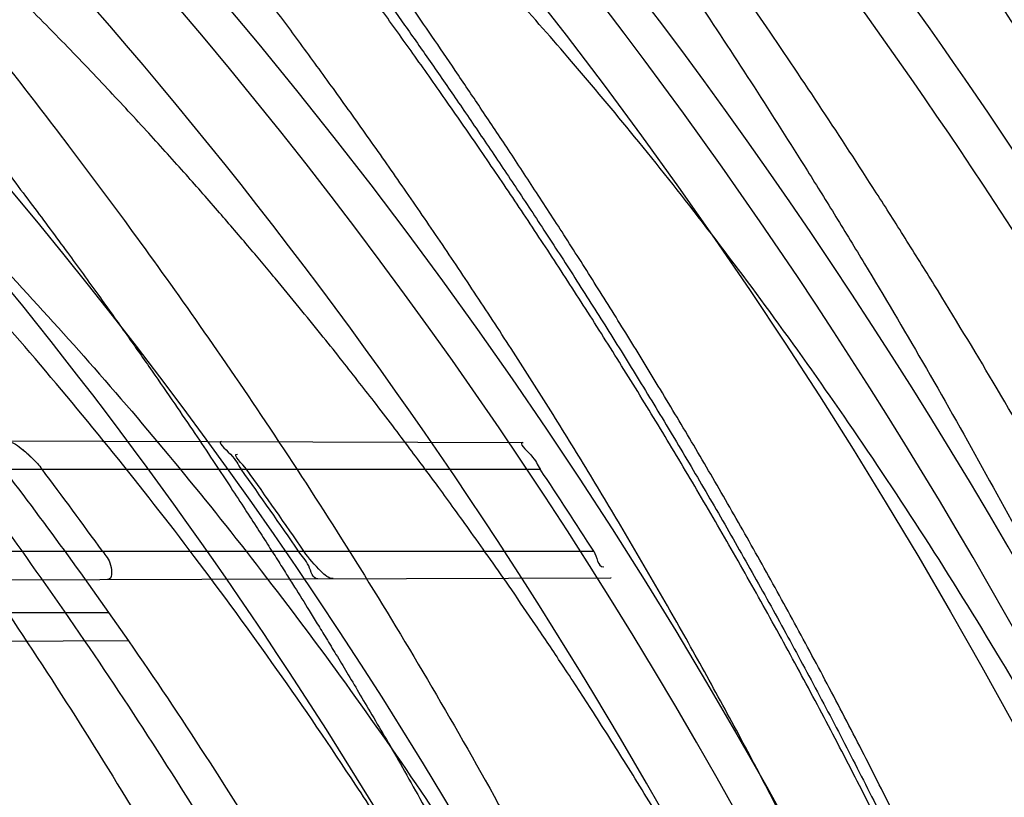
# Model space of a CAD drawing. Header units: millimetres. Extents: x 0 to 297, y 0 to 210.
# Tile 109 of 256: x 143.4286 to 143.5247, y 93.6454 to 93.7212. Entities that reach past the tile are written whole.
import ezdxf

# ---------------------------------------------------------------- set-up
doc = ezdxf.new("R2010")
doc.units = ezdxf.units.MM
doc.header["$LTSCALE"] = 16.335
doc.layers.get('0').update_dxf_attribs({"linetype": 'CONTINUOUS'})
for name, color, linetype in [('01_GLOBAL', 7, 'CONTINUOUS'), ('INTFCLR_1', 7, 'CONTINUOUS'), ('INTFCLR_144815', 7, 'CONTINUOUS')]:
    doc.layers.add(name, color=color, linetype=linetype)

msp = doc.modelspace()

# ---------------------------------------------------------------- linework, layer by layer
at = {"color": 7, "linetype": 'Continuous'}
msp.add_circle((144.2368034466, 92.193132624), 3.04, dxfattribs=at)
at = {"color": 9, "linetype": 'Continuous'}
msp.add_arc((144.2368034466, 92.193132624), 3.001038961, 92.9674534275, 177.0325465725, dxfattribs=at)
at = {"layer": '01_GLOBAL', "color": 7, "linetype": 'Continuous'}
msp.add_circle((144.2368034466, 92.193132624), 3.08, dxfattribs=at)
at = {"layer": 'INTFCLR_1', "color": 9, "linetype": 'Continuous'}
for p, q in [((143.3931417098, 93.6802512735), (143.4777201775, 93.67995603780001)), ((143.3973367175, 93.6773562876), (143.4794194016, 93.6773562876)), ((143.4038416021, 93.6693562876), (143.4846288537, 93.6693562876)), ((143.4044095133, 93.6665006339), (143.4862961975, 93.66678647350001)), ((143.4373818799, 93.6633562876), (143.4076002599, 93.6633562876)), ((143.4392910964, 93.6606223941), (143.4097579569, 93.66051930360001))]:
    msp.add_line(p, q, dxfattribs=at)
at = {"layer": 'INTFCLR_1', "color": 6, "linetype": 'Continuous'}
for p, q in [((143.4777201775, 93.67995603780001), (143.4777549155, 93.67995591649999)), ((143.4863300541, 93.6667865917), (143.4862961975, 93.66678647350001))]:
    msp.add_line(p, q, dxfattribs=at)
at = {"layer": 'INTFCLR_1', "color": 7, "linetype": 'Continuous'}
msp.add_line((143.4289429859, 93.6792807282), (143.4300631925, 93.67825785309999), dxfattribs=at)
at = {"layer": 'INTFCLR_1', "color": 6, "linetype": 'Continuous'}
for centre, radius, start, end in [((143.076579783, 93.4093562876), 0.4827613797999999, 270, 90.00000002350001), ((143.076579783, 93.4093562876), 0.4587930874, 270, 90.00000002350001), ((143.076579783, 93.4093562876), 0.441241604, 34.7120513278, 37.5274422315), ((143.0763157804, 93.4096558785), 0.444232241, 35.7750931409, 37.057316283), ((143.076588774, 93.40934310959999), 0.4598379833, 34.43321213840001, 35.6507272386), ((143.076724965, 93.4090923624), 0.4602955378, 34.4320085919, 35.6482862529), ((143.0765877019, 93.4093435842), 0.4838431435, 32.5061741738, 33.6366877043)]:
    msp.add_arc(centre, radius, start, end, dxfattribs=at)
at = {"layer": 'INTFCLR_1', "color": 9, "linetype": 'Continuous'}
msp.add_arc((143.076579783, 93.4093562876), 0.441241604, 31.2163513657, 34.7120513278, dxfattribs=at)
for points, knots in [([(143.505791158, 93.2600745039), (143.5067409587, 93.2626590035), (143.5086022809, 93.26787776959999), (143.5121486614, 93.2784613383), (143.5179028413, 93.2974584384), (143.5232385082, 93.319755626), (143.5267617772, 93.3396835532), (143.5282429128, 93.3498591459), (143.5290073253, 93.35574456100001), (143.5307716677, 93.37052008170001), (143.5326049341, 93.3957667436), (143.5323109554, 93.4255533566), (143.5309256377, 93.444856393), (143.5300542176, 93.4537694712), (143.5294126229, 93.45969752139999), (143.5274302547, 93.4756973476), (143.5229291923, 93.50131752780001), (143.5164430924, 93.5263308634), (143.5118037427, 93.5411769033), (143.5100588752, 93.5464871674), (143.5074043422, 93.5543094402), (143.501415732, 93.57066310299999), (143.4910739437, 93.59466517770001), (143.4792964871, 93.6173411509), (143.4710860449, 93.6312983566), (143.4672487, 93.637511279), (143.4646994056, 93.64156113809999), (143.4578048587, 93.6522122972), (143.446251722, 93.6685591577), (143.4302039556, 93.688459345), (143.4166114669, 93.7033760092), (143.4071163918, 93.7129106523), (143.4018664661, 93.7179588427), (143.3945821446, 93.7247669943), (143.3843862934, 93.7336815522), (143.373349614, 93.7423309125), (143.3667450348, 93.7470278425), (143.3640805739, 93.74883137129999), (143.3625174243, 93.7498684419), (143.360134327, 93.7513983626), (143.3576340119, 93.7529030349), (143.3554317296, 93.7540584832), (143.3541938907, 93.75463331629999), (143.3532081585, 93.75498488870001), (143.3525262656, 93.7551440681), (143.3519536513, 93.75505755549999), (143.3518421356, 93.7545186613), (143.35211692, 93.75392300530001), (143.35259409, 93.7530975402), (143.3533650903, 93.7520584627), (143.354392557, 93.75079155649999), (143.3556852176, 93.7493056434), (143.3572290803, 93.7475999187), (143.358673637, 93.7460457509), (143.3599466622, 93.7446920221), (143.3621637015, 93.7423493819), (143.3658426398, 93.73850358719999), (143.3733257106, 93.73065133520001), (143.3814986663, 93.7218418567), (143.3889438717, 93.71342202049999), (143.3935459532, 93.708067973), (143.4009463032, 93.699278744), (143.4122758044, 93.6850353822), (143.4271285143, 93.6643128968), (143.4378788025, 93.6473958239), (143.4449171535, 93.6353542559), (143.4496927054, 93.62688497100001), (143.457931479, 93.6114260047), (143.4689344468, 93.588081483), (143.4765250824, 93.5686183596), (143.480055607, 93.5585271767)], [0, 0, 0, 0, 0.0103790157, 0.0208837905, 0.0420711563, 0.0851838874, 0.1071959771, 0.1183352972, 0.1239410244, 0.1295662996, 0.174425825, 0.2192336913, 0.2417180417, 0.247353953, 0.2529903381, 0.2641931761, 0.3081223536, 0.3509244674, 0.3614867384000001, 0.3667496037, 0.3719933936, 0.3926231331, 0.4323811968, 0.4704128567, 0.4888542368, 0.4934078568, 0.4979383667, 0.5068920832, 0.5412323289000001, 0.5733304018, 0.6031976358, 0.6172527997, 0.6240454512, 0.6306500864, 0.6548352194, 0.6750684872, 0.6834752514, 0.6853781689, 0.6871962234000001, 0.6905460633, 0.6960524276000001, 0.6981915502, 0.6999110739, 0.7012078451, 0.7020914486, 0.7026255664, 0.703100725, 0.7038824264, 0.7050749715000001, 0.7066970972, 0.7087489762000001, 0.7112252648, 0.7141188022, 0.7174211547, 0.7192230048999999, 0.7211233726, 0.7295789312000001, 0.7392839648, 0.7620096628, 0.7748693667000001, 0.7816473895, 0.7886214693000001, 0.8181786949, 0.8502212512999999, 0.8846823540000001, 0.8936821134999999, 0.9027944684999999, 0.9213301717, 0.9597016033, 1, 1, 1, 1]), ([(143.4875537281, 93.5578460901), (143.4839524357, 93.5678952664), (143.4762085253, 93.5872775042), (143.4649935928, 93.6105026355), (143.456598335, 93.62587873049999), (143.4517307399, 93.6343047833), (143.444552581, 93.6462915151), (143.4335886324, 93.66312940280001), (143.4184487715, 93.68374129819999), (143.4069045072, 93.6979009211), (143.3993634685, 93.7066377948), (143.3946716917, 93.7119620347), (143.3870801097, 93.72033527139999), (143.3787500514, 93.7290894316), (143.3711186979, 93.73689321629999), (143.3673713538, 93.740707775), (143.3651042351, 93.7430406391), (143.3638188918, 93.7443688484), (143.3617741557, 93.7465255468), (143.3599399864, 93.74843552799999), (143.3558618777, 93.7533565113), (143.3574002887, 93.7533562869)], [0, 0, 0, 0, 0.1351411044, 0.2639657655, 0.326251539, 0.3568857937, 0.3871506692, 0.5031238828, 0.6110823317, 0.7107727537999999, 0.7343091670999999, 0.7571888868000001, 0.8006105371, 0.8773801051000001, 0.9101731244, 0.9387430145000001, 0.9451630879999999, 0.9512497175, 0.9624026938, 0.9805243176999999, 1, 1, 1, 1]), ([(143.3574002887, 93.7533562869), (143.3579828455, 93.753356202), (143.360948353, 93.7521830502), (143.3643531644, 93.7501915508), (143.3676585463, 93.7481125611), (143.3692467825, 93.74707786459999), (143.3719545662, 93.74527944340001), (143.378664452, 93.7405994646), (143.3898825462, 93.7319854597), (143.4002548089, 93.7231045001), (143.4076654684, 93.7163228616), (143.4130031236, 93.71129788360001), (143.422653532, 93.7018115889), (143.4364709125, 93.68697153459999), (143.4527894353, 93.66717079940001), (143.4645442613, 93.65089855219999), (143.4715593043, 93.6402954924), (143.474151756, 93.63626614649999), (143.4780526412, 93.63008701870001), (143.4863962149, 93.616211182), (143.4983688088, 93.5936629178), (143.5088888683, 93.5697819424), (143.5149812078, 93.55350851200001), (143.5176807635, 93.5457272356), (143.5194547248, 93.5404463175), (143.524169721, 93.5256878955), (143.5307635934, 93.5008186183), (143.5353421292, 93.4753316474), (143.5373581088, 93.459416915), (143.5380104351, 93.45352171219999), (143.5388963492, 93.444658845), (143.5403047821, 93.42546452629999), (143.5406037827, 93.3958405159), (143.5387395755, 93.3707344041), (143.5369460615, 93.35604353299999), (143.5361688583, 93.3501906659), (143.5346627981, 93.3400704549), (143.5310794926, 93.320247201), (143.5256534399, 93.29807146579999), (143.5198047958, 93.2791850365), (143.5161994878, 93.2686605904), (143.5143072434, 93.26347094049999), (143.5133416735, 93.2609008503)], [0, 0, 0, 0, 0.0031306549, 0.0166311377, 0.0214593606, 0.0240790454, 0.0268205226, 0.0389267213, 0.0680356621, 0.1027866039, 0.1122691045, 0.1220183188, 0.1421809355, 0.1849822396, 0.2309158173, 0.2799873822, 0.2927706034, 0.2992370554, 0.3057353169, 0.3320403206, 0.3862319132, 0.4428084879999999, 0.4721383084, 0.4795908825, 0.487069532, 0.5020757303, 0.5628487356, 0.6251729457, 0.6410612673, 0.6490543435, 0.6570463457, 0.6889269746, 0.7524526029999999, 0.8160592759, 0.8240370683, 0.8319876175, 0.8477879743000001, 0.8790177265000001, 0.9402188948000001, 0.970317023, 0.9852457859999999, 1, 1, 1, 1])]:
    msp.add_open_spline(points, degree=3, knots=knots, dxfattribs=at)
at = {"layer": 'INTFCLR_1', "color": 6, "linetype": 'Continuous'}
for points, knots in [([(143.391388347, 93.7533562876), (143.3904120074, 93.7533562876), (143.3921762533, 93.7499955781), (143.3936912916, 93.7481416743), (143.3961672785, 93.74488846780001), (143.3992225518, 93.74120886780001), (143.403128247, 93.736512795), (143.4076936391, 93.73105931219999), (143.4125904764, 93.7251278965), (143.4174256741, 93.7191674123), (143.4219266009, 93.7134900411), (143.4260587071, 93.708161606), (143.4298162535, 93.70320548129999), (143.4332121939, 93.6986295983), (143.4362702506, 93.6944235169), (143.4390204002, 93.69056916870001), (143.4414908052, 93.687044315), (143.44370074, 93.6838395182), (143.4456749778, 93.6809337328), (143.4474377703, 93.67830292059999), (143.4490168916, 93.6759165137), (143.4504211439, 93.6737705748), (143.4516679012, 93.67184551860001), (143.4527743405, 93.67012138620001), (143.4537663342, 93.6685626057), (143.4546489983, 93.6671650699), (143.4556772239, 93.66552631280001), (143.456672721, 93.66392530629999), (143.4576979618, 93.66226084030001), (143.4585721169, 93.66083168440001), (143.4595323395, 93.65924962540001), (143.4605887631, 93.6574940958), (143.4617562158, 93.65553545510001), (143.4630444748, 93.65335047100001), (143.464465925, 93.65090949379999), (143.4660286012, 93.6481892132), (143.4677482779, 93.64514958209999), (143.4696392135, 93.6417492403), (143.4717186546, 93.63793570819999), (143.4740086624, 93.6336424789), (143.4765248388, 93.62880536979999), (143.4792812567, 93.62335013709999), (143.4822951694, 93.61718591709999), (143.4855914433, 93.610185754), (143.4891913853, 93.6021966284), (143.4931140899, 93.59302320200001), (143.4973740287, 93.58243061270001), (143.5019825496, 93.5700832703), (143.5068772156, 93.55569758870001), (143.5117345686, 93.53967004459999), (143.5162134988, 93.5226760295), (143.5200746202, 93.5054858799), (143.5232856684, 93.4882487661), (143.5258459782, 93.471032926), (143.5277689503, 93.4538356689), (143.5290609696, 93.4366975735), (143.529733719, 93.4196019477), (143.5297948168, 93.4025757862), (143.5292510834, 93.38560341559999), (143.5281065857, 93.3686870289), (143.5263644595, 93.3518401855), (143.5240214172, 93.3350289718), (143.5210770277, 93.31827583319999), (143.5175167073, 93.30154440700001), (143.5133376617, 93.28485591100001), (143.5085942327, 93.268441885), (143.5035656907, 93.2530998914), (143.4986112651, 93.23947982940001), (143.4940105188, 93.2278474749), (143.4897809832, 93.2178519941), (143.485903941, 93.2091976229), (143.4823616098, 93.2016588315), (143.4791285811, 93.19505078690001), (143.4761817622, 93.1892359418), (143.4734988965, 93.1841024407), (143.4710647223, 93.1795662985), (143.4688610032, 93.1755541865), (143.466865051, 93.1719939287), (143.4650570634, 93.1688259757), (143.4634184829, 93.16599997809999), (143.461937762, 93.1634824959), (143.4606041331, 93.16124327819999), (143.4594032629, 93.15924877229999), (143.4583170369, 93.15746207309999), (143.457331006, 93.1558543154), (143.4564183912, 93.15437798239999), (143.4555069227, 93.15291457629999), (143.4545265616, 93.151352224), (143.4534184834, 93.14960100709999), (143.4521719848, 93.1476496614), (143.4507682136, 93.14547482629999), (143.4491853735, 93.14305109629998), (143.4474055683, 93.1403597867), (143.4454085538, 93.13738261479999), (143.4431685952, 93.1340952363), (143.4406602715, 93.13047449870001), (143.4378551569, 93.12649963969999), (143.4347311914, 93.1221597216), (143.4312583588, 93.1174362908), (143.4274059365, 93.11231294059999), (143.4231637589, 93.1068033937), (143.4185304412, 93.1009244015), (143.4135422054, 93.0947465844), (143.408452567, 93.0885653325), (143.4036878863, 93.08286772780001), (143.3995946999, 93.07795220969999), (143.3963986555, 93.0741115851), (143.3938021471, 93.0707181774), (143.3922373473, 93.06880673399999), (143.3903920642, 93.0653562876), (143.391388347, 93.0653562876)], [0, 0, 0, 0, 0.0038604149, 0.007501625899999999, 0.0124785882, 0.0188917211, 0.0268498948, 0.0364677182, 0.0470694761, 0.05724446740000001, 0.066818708, 0.0757144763, 0.0839053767, 0.0914099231, 0.0982451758, 0.1044667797, 0.1101313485, 0.11526428, 0.1198589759, 0.1240215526, 0.1277856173, 0.1311734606, 0.1341617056, 0.1368541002, 0.1392736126, 0.1414672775, 0.143389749, 0.1469230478, 0.1489215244, 0.1511192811, 0.1535471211, 0.1562389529, 0.1592204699, 0.1625628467, 0.1662680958, 0.1703891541, 0.1749670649, 0.1800767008, 0.1857729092, 0.1921414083, 0.199315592, 0.2073311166, 0.2163077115, 0.2264451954, 0.2379233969, 0.2509534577, 0.2658909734, 0.2830621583, 0.3030578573, 0.3259639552, 0.3492662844, 0.3725305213, 0.3956109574, 0.4185782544, 0.4413347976, 0.4640172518, 0.4865192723, 0.5089682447, 0.5313242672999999, 0.5536477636, 0.5759939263, 0.5982772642, 0.6207472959, 0.6432362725, 0.6658996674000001, 0.6887559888, 0.7107777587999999, 0.7297237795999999, 0.7460531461, 0.7602331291, 0.7726347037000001, 0.7835467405, 0.7931663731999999, 0.8017211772, 0.8093215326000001, 0.8160683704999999, 0.8220757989, 0.8274205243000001, 0.8322066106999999, 0.8364980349, 0.8403367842, 0.8437547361, 0.8468031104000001, 0.8495420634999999, 0.8520223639, 0.8542604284, 0.8564046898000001, 0.8588391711, 0.861553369, 0.8645986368, 0.8679945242, 0.8717882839, 0.8760445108, 0.8807522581, 0.8859628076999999, 0.8917731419, 0.8981681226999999, 0.9051985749, 0.9129160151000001, 0.9213486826, 0.9305434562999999, 0.9404096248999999, 0.9509435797, 0.9619432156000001, 0.9720502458, 0.9803711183, 0.9870628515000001, 0.9922716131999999, 0.9960607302, 1, 1, 1, 1]), ([(143.3913883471, 93.0653562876), (143.3925009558, 93.0653562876), (143.3944304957, 93.0666565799), (143.3973970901, 93.0684425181), (143.4007982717, 93.07091395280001), (143.4050037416, 93.07413406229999), (143.4100111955, 93.07824530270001), (143.4155298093, 93.08303751), (143.4211292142, 93.0881607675), (143.4264144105, 93.0932249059), (143.43125736, 93.0980502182), (143.4356657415, 93.10260404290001), (143.4396603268, 93.1068634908), (143.4432708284, 93.1108234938), (143.4465216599, 93.11448276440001), (143.4494397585, 93.1178438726), (143.4520627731, 93.1209293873), (143.4544121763, 93.1237459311), (143.456513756, 93.1263080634), (143.4583900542, 93.12863120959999), (143.4600695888, 93.13073982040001), (143.4615949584, 93.1326788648), (143.4630975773, 93.13461062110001), (143.4646983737, 93.1366936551), (143.4663978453, 93.1389353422), (143.4680793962, 93.14118497), (143.4697311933, 93.1434241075), (143.4714499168, 93.1457859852), (143.4733525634, 93.1484399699), (143.4754791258, 93.1514562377), (143.477855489, 93.15489250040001), (143.4805066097, 93.1588113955), (143.4834545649, 93.163277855), (143.4867221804, 93.1683718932), (143.4903444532, 93.1742054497), (143.4943554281, 93.18090734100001), (143.4987865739, 93.1886348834), (143.5036710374, 93.1975962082), (143.5090369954, 93.2080352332), (143.5149200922, 93.22031723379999), (143.5212054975, 93.234617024), (143.5274896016, 93.2504853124), (143.5333654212, 93.2672157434), (143.5385840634, 93.28417448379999), (143.543100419, 93.30119588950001), (143.5469295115, 93.31826170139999), (143.5500694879, 93.3352816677), (143.5525457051, 93.3523020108), (143.5543635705, 93.36925021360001), (143.5555404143, 93.3861532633), (143.5560867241, 93.4029944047), (143.5560112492, 93.4197765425), (143.5553196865, 93.436509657), (143.5540157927, 93.4531831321), (143.5520992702, 93.46980412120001), (143.5495685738, 93.4863701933), (143.5464237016, 93.5028559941), (143.5426520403, 93.51929845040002), (143.5382472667, 93.5356769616), (143.5331875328, 93.5520104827), (143.527486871, 93.5682159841), (143.5213730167, 93.5836821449), (143.515238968, 93.5976906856), (143.5094946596, 93.6097472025), (143.5042564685, 93.6200023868), (143.4994933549, 93.6288052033), (143.4951738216, 93.63640014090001), (143.4912628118, 93.642992), (143.4877284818, 93.6487368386), (143.4845342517, 93.6537660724), (143.4816534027, 93.65817529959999), (143.4790579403, 93.662051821), (143.4767281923, 93.6654573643), (143.4746357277, 93.668457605), (143.472765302, 93.67109499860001), (143.4710870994, 93.67342680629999), (143.46957943, 93.6754943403), (143.4681380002, 93.6774474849), (143.4666395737, 93.67945477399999), (143.4649885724, 93.68163852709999), (143.463288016, 93.68385659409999), (143.4615819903, 93.6860513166), (143.4598543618, 93.68824549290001), (143.4579581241, 93.69062033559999), (143.4558400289, 93.69323162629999), (143.4534675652, 93.6961063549), (143.4508179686, 93.6992567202), (143.447859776, 93.7026992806), (143.4445666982, 93.7064428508), (143.4409044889, 93.71049854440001), (143.4368464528, 93.7148646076), (143.4323696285, 93.7195302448), (143.4274456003, 93.7244775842), (143.4220754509, 93.7296631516), (143.4163486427, 93.7349445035), (143.410661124, 93.73991840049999), (143.4054543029, 93.74422210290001), (143.4010724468, 93.7475953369), (143.3975442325, 93.7501732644), (143.3944939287, 93.7520163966), (143.3925216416, 93.7533562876), (143.3913883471, 93.7533562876)], [0, 0, 0, 0, 0.0042187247, 0.0081401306, 0.0133978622, 0.0200459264, 0.0282638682, 0.0379443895, 0.0477615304, 0.05703690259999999, 0.0656973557, 0.0736821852, 0.0810680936, 0.0878383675, 0.0940009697, 0.0996271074, 0.1047154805, 0.1093563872, 0.1135342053, 0.1172803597, 0.1206792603, 0.1237557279, 0.1266349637, 0.1299589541, 0.1337168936, 0.1373013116, 0.1406085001, 0.1442672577, 0.148377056, 0.1529904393, 0.1582606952, 0.164218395, 0.1709303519, 0.1785521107, 0.1871652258, 0.1969659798, 0.2081658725, 0.2209392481, 0.2356613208, 0.2526660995, 0.2725685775, 0.2948769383, 0.3173640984, 0.3397873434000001, 0.3621386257, 0.3841211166, 0.4060891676, 0.4277469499, 0.4493218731, 0.470705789, 0.4919793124, 0.5131981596, 0.5343255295, 0.5554668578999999, 0.5765984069, 0.5977513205, 0.6189954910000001, 0.6402209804, 0.6617015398, 0.6832900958, 0.7050415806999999, 0.7268239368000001, 0.7463339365, 0.7630160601, 0.7774553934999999, 0.7899931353, 0.8009638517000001, 0.8105830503, 0.8190545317, 0.8265380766, 0.8331730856, 0.8390248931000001, 0.8442268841, 0.8488182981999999, 0.8528943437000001, 0.8564866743, 0.8597116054, 0.8625968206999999, 0.8656908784, 0.8692094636, 0.8729771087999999, 0.8762884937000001, 0.879749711, 0.8835661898, 0.8878115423, 0.8924986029, 0.8976989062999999, 0.9034198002, 0.9097088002, 0.9166034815, 0.9241390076, 0.9323094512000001, 0.9411199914, 0.9506041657, 0.9606137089, 0.9706541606, 0.9792553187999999, 0.9862062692, 0.9916647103, 0.9957028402, 1, 1, 1, 1]), ([(143.4483412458, 93.68005859), (143.4478433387, 93.6800603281), (143.4497229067, 93.6784913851), (143.4498940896, 93.6778472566), (143.4502462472, 93.6773562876)], [0, 0, 0, 0, 0.4517762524, 1, 1, 1, 1]), ([(143.4777201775, 93.67995603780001), (143.4772460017, 93.67995769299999), (143.4789646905, 93.6784467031), (143.4791085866, 93.67782345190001), (143.4794194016, 93.6773562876)], [0, 0, 0, 0, 0.4580143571, 1, 1, 1, 1]), ([(143.4367294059, 93.6693562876), (143.437033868, 93.6689337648), (143.4376235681, 93.66834538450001), (143.4376972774, 93.66661683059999), (143.4372249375, 93.6666151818)], [0, 0, 0, 0, 0.5243913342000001, 1, 1, 1, 1]), ([(143.4577193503, 93.6666867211), (143.457210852, 93.6666849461), (143.4569147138, 93.66821977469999), (143.4561826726, 93.6688807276), (143.4558566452, 93.6693562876)], [0, 0, 0, 0, 0.4686271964, 1, 1, 1, 1]), ([(143.459222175, 93.666691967), (143.4587694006, 93.6666903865), (143.4576895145, 93.6677236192), (143.456863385, 93.6686448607), (143.4563756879, 93.6693562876)], [0, 0, 0, 0, 0.3442340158, 1, 1, 1, 1])]:
    msp.add_open_spline(points, degree=3, knots=knots, dxfattribs=at)
at = {"layer": 'INTFCLR_1', "color": 7, "linetype": 'Continuous'}
msp.add_open_spline([(143.4271897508, 93.6801324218), (143.4277777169, 93.68013115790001), (143.4287472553, 93.6794675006), (143.4298984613, 93.6784778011), (143.4305372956, 93.67774219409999), (143.4308278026, 93.6773562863)], degree=3, knots=[0, 0, 0, 0, 0.3791873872, 0.6884873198, 1, 1, 1, 1], dxfattribs=at)
at = {"layer": 'INTFCLR_1', "color": 6, "linetype": 'Continuous'}
for points in [[(143.4507656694, 93.6773562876), (143.4504327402, 93.6778204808), (143.4493110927, 93.6788268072), (143.4498823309, 93.6788248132)], [(143.4846288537, 93.6693562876), (143.484951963, 93.6688492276), (143.4850006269, 93.66783537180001), (143.4856018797, 93.66783747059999)]]:
    msp.add_open_spline(points, degree=3, dxfattribs=at)
at = {"layer": 'INTFCLR_144815', "color": 6, "linetype": 'Continuous'}
for radius in [0.5104906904, 0.4864760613]:
    msp.add_circle((143.076579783, 93.4093562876), radius, dxfattribs=at)
for radius, start, end in [(0.7037433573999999, 313.9937911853, 154.5150993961), (0.6797433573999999, 312.9543589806, 154.5144414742), (0.6572577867, 282.2440355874, 71.2863570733), (0.5288304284, 45.0000000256, 314.9999999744), (0.5278840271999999, 44.999999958, 315.000000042), (0.5271191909, 44.99999997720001, 315.0000000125), (0.4765351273, 25.6072723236, 64.3927276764), (0.5186031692, 308.490992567, 51.50900743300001), (0.4525204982, 27.0737153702, 62.92628462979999), (0.5351765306, 24.4282423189, 38.31805207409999)]:
    msp.add_arc((143.076579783, 93.4093562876), radius, start, end, dxfattribs=at)
at = {"layer": 'INTFCLR_144815', "color": 9, "linetype": 'Continuous'}
for centre, radius, start, end in [((143.076579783, 93.4093562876), 0.6528896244, 292.4997540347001, 54.0964566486), ((143.0765826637, 93.40935763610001), 0.5889741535, 292.4997540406, 54.09645665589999), ((143.076579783, 93.4093562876), 0.5151250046, 313.8592910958, 46.1407088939), ((143.0765797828, 93.4093562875), 0.5394788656, 24.5770200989, 38.17193960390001)]:
    msp.add_arc(centre, radius, start, end, dxfattribs=at)
at = {"layer": 'INTFCLR_144815', "color": 6, "linetype": 'Continuous'}
for points, knots in [([(143.559959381, 93.4093562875), (143.559959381, 93.4118703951), (143.5599220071, 93.41689924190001), (143.5597537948, 93.4244421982), (143.5594733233, 93.4319851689), (143.5590804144, 93.4395281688), (143.5585748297, 93.44707105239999), (143.5579562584, 93.45461378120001), (143.5572243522, 93.4621559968), (143.5563786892, 93.4696975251), (143.5554188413, 93.4772377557), (143.5543443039, 93.4847763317), (143.5531546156, 93.4923122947), (143.5518492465, 93.4998449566), (143.5504277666, 93.50737293), (143.5488896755, 93.51489518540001), (143.5472346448, 93.52240985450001), (143.5454623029, 93.5299153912), (143.5435725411, 93.5374092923), (143.5415652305, 93.54488940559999), (143.5394406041, 93.55235253), (143.5371989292, 93.5597957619), (143.5348409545, 93.56721505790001), (143.5323675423, 93.57460659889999), (143.529780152, 93.58196541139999), (143.5270804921, 93.58928656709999), (143.5242709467, 93.5965641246), (143.5213543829, 93.6037918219), (143.5183344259, 93.61096254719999), (143.5152154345, 93.61806858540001), (143.5120026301, 93.62510149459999), (143.5087022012, 93.6320520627), (143.505321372, 93.6389103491), (143.5018684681, 93.6456657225), (143.4983529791, 93.6523068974), (143.4947855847, 93.65882202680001), (143.4911781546, 93.66519881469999), (143.4875436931, 93.6714246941), (143.4838962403, 93.67748703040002), (143.4802507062, 93.68337338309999), (143.4766226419, 93.68907180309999), (143.473027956, 93.6945711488), (143.4694825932, 93.6998613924), (143.4660021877, 93.7049339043), (143.4626017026, 93.7097817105), (143.459295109, 93.71439965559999), (143.4560950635, 93.7187845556), (143.4530128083, 93.7229350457), (143.4500581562, 93.7268513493), (143.4472396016, 93.7305349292), (143.4445638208, 93.7339889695), (143.4420354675, 93.7372184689), (143.4396569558, 93.7402303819), (143.4374291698, 93.7430326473), (143.4353519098, 93.7456336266), (143.4334244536, 93.7480414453), (143.4316455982, 93.7502639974), (143.4300138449, 93.7523087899), (143.4285275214, 93.75418281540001), (143.4271849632, 93.7558925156), (143.4259844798, 93.7574434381), (143.4249241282, 93.7588419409), (143.4240021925, 93.7600902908), (143.4232155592, 93.7612022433), (143.422565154, 93.7621551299), (143.4220400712, 93.7630318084), (143.4215107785, 93.7638474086), (143.4211293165, 93.7653465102), (143.4216624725, 93.7653561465)], [0, 0, 0, 0, 0.0193232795, 0.0386507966, 0.0579870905, 0.0773359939, 0.09670230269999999, 0.1160891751, 0.1355014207, 0.154941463, 0.1744140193, 0.1939206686, 0.213465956, 0.2330500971, 0.2526769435, 0.2723457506, 0.2920596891, 0.3118161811, 0.3316171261, 0.3514582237, 0.3713396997, 0.3912550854, 0.4112023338, 0.4311723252, 0.4511600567, 0.471153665, 0.4911437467, 0.5111161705, 0.5310553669, 0.5509435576, 0.5707599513, 0.5904809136, 0.6100798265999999, 0.6295269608, 0.6487896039, 0.6678319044, 0.6866152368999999, 0.7050985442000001, 0.7232388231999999, 0.7409918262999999, 0.758313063, 0.7751587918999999, 0.7914870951, 0.8072590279, 0.8224396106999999, 0.8369988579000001, 0.8509122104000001, 0.8641615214, 0.8767332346, 0.8886179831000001, 0.8998102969, 0.9103147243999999, 0.9201416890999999, 0.9293075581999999, 0.9378296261, 0.9457257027, 0.9530130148, 0.9597096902, 0.9658325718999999, 0.9713969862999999, 0.9764171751, 0.9809076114, 0.9848822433, 0.9883555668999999, 0.9913411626, 0.9938520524, 0.9959015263, 1, 1, 1, 1]), ([(143.433067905, 93.05335642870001), (143.4328265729, 93.0533608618), (143.4324756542, 93.05418000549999), (143.4330197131, 93.0549083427), (143.4334366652, 93.0557926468), (143.4339703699, 93.0566454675), (143.4346161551, 93.0576462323), (143.4354019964, 93.05878669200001), (143.4363208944, 93.0600751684), (143.4373778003, 93.0615151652), (143.4385738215, 93.0631125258), (143.4399109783, 93.0648725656), (143.441391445, 93.0668020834), (143.4430186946, 93.0689099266), (143.4447956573, 93.07120496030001), (143.4467226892, 93.0736934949), (143.4487964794, 93.0763779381), (143.4510117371, 93.0792588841), (143.4533657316, 93.0823409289), (143.4558612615, 93.0856367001), (143.4585019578, 93.0891610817), (143.461284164, 93.0929204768), (143.4641988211, 93.0969147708), (143.4672349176, 93.10114163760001), (143.4703835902, 93.1056021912), (143.473633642, 93.1102946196), (143.4769725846, 93.1152153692), (143.4803867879, 93.12035908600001), (143.4838617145, 93.12571866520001), (143.4873822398, 93.131285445), (143.4909329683, 93.1370494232), (143.4944985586, 93.1429995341), (143.4980640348, 93.1491239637), (143.5016150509, 93.155410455), (143.5051380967, 93.1618465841), (143.508620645, 93.1684199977), (143.5120512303, 93.1751185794), (143.5154195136, 93.18193063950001), (143.5187162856, 93.18884502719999), (143.5219334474, 93.1958512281), (143.5250639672, 93.2029394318), (143.5281017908, 93.21010051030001), (143.5310417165, 93.21732590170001), (143.5338798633, 93.22460897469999), (143.5366072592, 93.2319283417), (143.5392210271, 93.2392754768), (143.5417223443, 93.24665218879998), (143.5441140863, 93.2540675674), (143.5463966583, 93.26152417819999), (143.5485670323, 93.2690127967), (143.5506238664, 93.27652910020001), (143.5525648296, 93.2840635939), (143.5543887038, 93.29160910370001), (143.5560958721, 93.29916427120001), (143.5576869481, 93.306728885), (143.5591625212, 93.3143029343), (143.5605229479, 93.32188557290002), (143.5617683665, 93.3294747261), (143.5628989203, 93.3370678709), (143.5639149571, 93.34466347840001), (143.5648169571, 93.352261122), (143.5656053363, 93.35986024), (143.5662804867, 93.3674604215), (143.5668427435, 93.3750611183), (143.5672924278, 93.38266226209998), (143.5676297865, 93.39026356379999), (143.5678550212, 93.3978650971), (143.5679682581, 93.4054666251), (143.5679695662, 93.4130682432), (143.567858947, 93.4206697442), (143.5676363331, 93.4282712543), (143.5673015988, 93.4358725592), (143.5668545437, 93.44347370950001), (143.5662949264, 93.4510743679), (143.5656224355, 93.45867440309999), (143.5648367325, 93.466273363), (143.5639374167, 93.4738709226), (143.5629240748, 93.4814664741), (143.5617962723, 93.4890592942), (143.5605535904, 93.4966483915), (143.5591956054, 93.50423272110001), (143.5577218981, 93.5118111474), (143.5561322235, 93.5193816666), (143.5544265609, 93.52694151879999), (143.5526049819, 93.5344880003), (143.5506674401, 93.5420191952), (143.5486137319, 93.5495338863), (143.5464439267, 93.5570299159), (143.5441586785, 93.56450343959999), (143.5417591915, 93.57194952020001), (143.5392470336, 93.579362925), (143.5366239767, 93.5867386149), (143.5338923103, 93.5940709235), (143.5310549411, 93.6013534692), (143.5281154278, 93.6085792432), (143.525078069, 93.6157405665), (143.5219479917, 93.6228290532), (143.5187312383, 93.6298355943), (143.5154348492, 93.6367503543), (143.512066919, 93.6435628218), (143.5086366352, 93.65026188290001), (143.5051543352, 93.6568358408), (143.5016314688, 93.6632725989), (143.4980805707, 93.66955978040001), (143.4945151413, 93.67568497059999), (143.4909495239, 93.6816359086), (143.4873986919, 93.6874007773), (143.4838779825, 93.6929685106), (143.480402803, 93.6983290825), (143.4769882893, 93.7034738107), (143.4736489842, 93.7083955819), (143.4703985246, 93.71308903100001), (143.4672493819, 93.7175506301), (143.464212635, 93.721778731), (143.4612978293, 93.72577350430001), (143.4585129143, 93.72953680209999), (143.4558642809, 93.73307192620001), (143.4533568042, 93.73638343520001), (143.450993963, 93.73947689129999), (143.4487779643, 93.74235864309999), (143.4467099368, 93.7450355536), (143.444790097, 93.7475147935), (143.4430178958, 93.7498036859), (143.4413922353, 93.7519094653), (143.4399116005, 93.7538391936), (143.4385741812, 93.7555995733), (143.4373781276, 93.7571969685), (143.4363211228, 93.75863709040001), (143.4354021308, 93.7599256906), (143.4346162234, 93.76106624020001), (143.4339704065, 93.7620670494), (143.4334366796, 93.7629199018), (143.4330197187, 93.7638042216), (143.4324756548, 93.76453256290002), (143.4328265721, 93.76535171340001), (143.433067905, 93.7653561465)], [0, 0, 0, 0, 0.0009310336, 0.002365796, 0.0034193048, 0.0047077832, 0.006237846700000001, 0.0080159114, 0.0100484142, 0.0123424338, 0.0149055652, 0.0177455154, 0.0208683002, 0.0242865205, 0.0280168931, 0.0320641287, 0.03642688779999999, 0.0411013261, 0.0460820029, 0.0513859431, 0.0570470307, 0.0630689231, 0.0694259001, 0.0761196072, 0.0831428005, 0.0904858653, 0.0981365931, 0.1060799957, 0.1142989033, 0.1227742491, 0.1314855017, 0.1404113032, 0.1495299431, 0.1588198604, 0.1682601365, 0.1778307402, 0.1875127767, 0.1972886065, 0.2071421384, 0.2170587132, 0.2270251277, 0.2370298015, 0.2470622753, 0.2571128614, 0.2671789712, 0.2771901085, 0.2871913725, 0.2972229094, 0.3072428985, 0.3172696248, 0.3272959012, 0.3372999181, 0.3472797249, 0.3572378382, 0.3671756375, 0.3770956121, 0.3870009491, 0.3968896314, 0.4067592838, 0.416611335, 0.4264476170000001, 0.4362699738, 0.4460792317, 0.4558777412, 0.465666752, 0.475448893, 0.4852256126, 0.4949995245, 0.5047720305, 0.5145458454, 0.5243224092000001, 0.5341044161, 0.5438932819, 0.5536914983, 0.5635002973, 0.5733219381, 0.5831577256, 0.5930094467, 0.6028783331, 0.6127653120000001, 0.6226711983, 0.6325970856, 0.6425436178, 0.6525082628, 0.6624891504, 0.6724871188, 0.6825027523, 0.6925369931, 0.7025869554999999, 0.7126463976, 0.7227116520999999, 0.7327783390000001, 0.742840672, 0.7528920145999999, 0.7629245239, 0.772929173, 0.7828957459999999, 0.7928124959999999, 0.8026662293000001, 0.8124423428, 0.8221246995, 0.8316958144, 0.8411366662, 0.8504272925, 0.8595467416, 0.8684734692, 0.8771857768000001, 0.8856622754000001, 0.8938824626, 0.9018271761, 0.9094792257, 0.9168237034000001, 0.923848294, 0.9305435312, 0.93690291, 0.9429227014, 0.9486018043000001, 0.9539413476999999, 0.9589446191, 0.9636165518, 0.9679634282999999, 0.9719924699, 0.9757115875, 0.9791292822, 0.9822538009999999, 0.9850935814, 0.9876568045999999, 0.9899510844, 0.9919838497, 0.9937619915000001, 0.9952921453, 0.9965806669, 0.997634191, 0.9990689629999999, 1, 1, 1, 1]), ([(143.3994670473, 93.7533562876), (143.399146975, 93.7533562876), (143.3990453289, 93.7521473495), (143.3998732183, 93.75119655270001), (143.4008762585, 93.749481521), (143.4024694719, 93.74744226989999), (143.4045267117, 93.7448049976), (143.4070952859, 93.7416644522), (143.4101750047, 93.73793095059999), (143.4137722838, 93.7335868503), (143.4179272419, 93.72853263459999), (143.4226335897, 93.7227254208), (143.4278792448, 93.7161112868), (143.4336355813, 93.70864659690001), (143.4398265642, 93.7003379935), (143.4463921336, 93.6911644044), (143.4532128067, 93.6811870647), (143.4601957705, 93.67043454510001), (143.4672140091, 93.65900154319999), (143.4741696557, 93.6469550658), (143.4809580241, 93.6343972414), (143.4875044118, 93.6214014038), (143.4937367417, 93.60806038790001), (143.4996120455, 93.59443039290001), (143.5050872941, 93.5805881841), (143.5101428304, 93.5665721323), (143.5147593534, 93.55243473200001), (143.5189273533, 93.5382124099), (143.5226468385, 93.523921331), (143.525909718, 93.5096138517), (143.5287290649, 93.495262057), (143.5310996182, 93.4809222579), (143.53303206, 93.4665632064), (143.5345263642, 93.45223022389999), (143.5355886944, 93.4379127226), (143.5362231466, 93.4236237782), (143.5363638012, 93.41410874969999), (143.5363638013, 93.40935628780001)], [0, 0, 0, 0, 0.0025344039, 0.005901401, 0.0109295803, 0.0177704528, 0.0265540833, 0.0373505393, 0.04991676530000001, 0.0648695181, 0.0820131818, 0.1017234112, 0.1240566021, 0.1488553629, 0.1763609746, 0.2060970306, 0.2381748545, 0.2720515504, 0.3076064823, 0.3443876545, 0.3821831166, 0.4206251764, 0.4595934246, 0.4987613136, 0.5381325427, 0.5774437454, 0.6167240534, 0.6558745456, 0.6947773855, 0.7336358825, 0.7720551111, 0.8105726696, 0.8487051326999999, 0.8867612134, 0.9246626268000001, 0.9623689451, 1, 1, 1, 1]), ([(143.4446760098, 93.7533562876), (143.4444338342, 93.7533562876), (143.4440805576, 93.75253066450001), (143.4445966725, 93.7517896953), (143.4449904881, 93.75088623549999), (143.4454977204, 93.7500149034), (143.4461122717, 93.74899220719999), (143.4468609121, 93.74782675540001), (143.4477365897, 93.7465104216), (143.4487436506, 93.7450401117), (143.4498827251, 93.7434103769), (143.4511555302, 93.7416160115), (143.4525633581, 93.7396511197), (143.4541073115, 93.73750968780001), (143.455788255, 93.73518529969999), (143.4576064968, 93.7326716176), (143.4595619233, 93.72996211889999), (143.4616535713, 93.7270506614), (143.4638797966, 93.723931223), (143.4662378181, 93.72059853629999), (143.4687238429, 93.7170479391), (143.4713327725, 93.713275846), (143.4740582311, 93.7092797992), (143.4768924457, 93.70505877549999), (143.4798262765, 93.700613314), (143.4828493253, 93.695945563), (143.4859500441, 93.6910593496), (143.4891159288, 93.6859601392), (143.492333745, 93.6806549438), (143.4955897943, 93.67515215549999), (143.4988701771, 93.6694613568), (143.5021610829, 93.6635930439), (143.5054490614, 93.6575583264), (143.5087212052, 93.6513687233), (143.5119653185, 93.64503593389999), (143.5151700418, 93.6385716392), (143.5183249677, 93.631987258), (143.5214206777, 93.6252938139), (143.5244487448, 93.61850183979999), (143.5274017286, 93.6116212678), (143.5302731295, 93.6046613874), (143.5330572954, 93.59763091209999), (143.5357494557, 93.59053772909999), (143.5383454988, 93.5833892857), (143.5408421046, 93.5761920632), (143.5432363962, 93.56895237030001), (143.5455261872, 93.5616754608), (143.547709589, 93.55436655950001), (143.5497852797, 93.5470298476), (143.551752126, 93.53966957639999), (143.5536094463, 93.5322889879), (143.5553566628, 93.5248914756), (143.5569935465, 93.5174794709), (143.5585198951, 93.51005568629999), (143.559935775, 93.50262189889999), (143.5612412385, 93.4951802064), (143.562436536, 93.48773178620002), (143.5635218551, 93.4802782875), (143.5644975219, 93.4728204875), (143.5653637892, 93.46535964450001), (143.5661210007, 93.4578961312), (143.5667694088, 93.45043090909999), (143.5673093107, 93.4429641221), (143.5677409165, 93.4354965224), (143.5680644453, 93.4280280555), (143.5682800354, 93.4205593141), (143.5683878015, 93.4130901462), (143.5683877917, 93.4056210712), (143.5682800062, 93.3981519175), (143.5680643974, 93.3906831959), (143.5677408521, 93.38321478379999), (143.5673092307, 93.3757472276), (143.5667693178, 93.3682805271), (143.5661208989, 93.3608153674), (143.5653636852, 93.3533519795), (143.5644974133, 93.34589121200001), (143.5635217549, 93.33843356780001), (143.5624364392, 93.3309801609), (143.5612411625, 93.32353192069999), (143.5599357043, 93.31609029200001), (143.5585198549, 93.30865668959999), (143.5569935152, 93.30123296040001), (143.555356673, 93.2938211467), (143.5536094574, 93.2864236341), (143.551752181, 93.2790432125), (143.5497853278, 93.2716829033), (143.5477096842, 93.26434634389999), (143.545526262, 93.2570373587), (143.5432365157, 93.2497605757), (143.540842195, 93.2425207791), (143.5383456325, 93.235323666), (143.5357495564, 93.2281751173), (143.5330574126, 93.22108196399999), (143.5302732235, 93.21405142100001), (143.5274018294, 93.20709154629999), (143.5244488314, 93.2002109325), (143.5214207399, 93.1934188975), (143.5183250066, 93.1867253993), (143.5151700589, 93.1801409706), (143.5119653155, 93.173676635), (143.5087211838, 93.16734381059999), (143.5054490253, 93.1611541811), (143.5021610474, 93.1551194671), (143.4988701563, 93.14925118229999), (143.4955897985, 93.14356042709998), (143.4923337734, 93.1380576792), (143.4891159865, 93.1327525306), (143.4859501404, 93.1276533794), (143.4828494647, 93.1227672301), (143.4798264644, 93.118099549), (143.4768926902, 93.1136541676), (143.4740585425, 93.1094332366), (143.4713331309, 93.1054372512), (143.4687242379, 93.1016652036), (143.4662382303, 93.09811462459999), (143.463880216, 93.09478194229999), (143.4616539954, 93.091662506), (143.4595623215, 93.08875100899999), (143.4576068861, 93.0860414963), (143.4557885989, 93.0835277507), (143.454107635, 93.0812033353), (143.4525636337, 93.07906183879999), (143.4511557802, 93.0770969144), (143.449882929, 93.0753024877), (143.4487438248, 93.0736727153), (143.4477367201, 93.0722023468), (143.4468610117, 93.0708859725), (143.4461123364, 93.06972047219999), (143.4454977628, 93.0686977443), (143.4449905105, 93.0678263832), (143.4445966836, 93.0669229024), (143.4440805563, 93.06618192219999), (143.4444338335, 93.0653562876), (143.4446760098, 93.0653562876)], [0, 0, 0, 0, 0.0009746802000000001, 0.0024840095, 0.0035885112, 0.0049370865, 0.0065361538, 0.0083919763, 0.0105107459, 0.0128992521, 0.015564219, 0.0185131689, 0.0217532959, 0.0252926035, 0.0291382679, 0.0332981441, 0.0377785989, 0.04258641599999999, 0.0477262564, 0.0532026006, 0.0590172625, 0.0651707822, 0.071661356, 0.0784844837, 0.0856331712, 0.0930977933, 0.1008661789, 0.1089237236, 0.1172537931, 0.1258380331, 0.1346568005, 0.1436896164, 0.1529158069, 0.1623149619, 0.1718668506, 0.1815521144, 0.1913525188, 0.2012510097, 0.2112318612, 0.2212807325, 0.231384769, 0.2415324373, 0.2517131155, 0.2619185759, 0.2721400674, 0.2823718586, 0.2926070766, 0.3028419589, 0.3130713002, 0.3232929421, 0.3335030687, 0.3437008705, 0.3538836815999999, 0.3640517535, 0.374203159, 0.3843390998, 0.3944585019, 0.404563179, 0.4146523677, 0.4247285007, 0.4347913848, 0.4448437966, 0.4548857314, 0.4649202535, 0.4749476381, 0.4849710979, 0.4949910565, 0.5050107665, 0.5150307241, 0.5250541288, 0.5350814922, 0.5451158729, 0.5551577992, 0.5652100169, 0.5752728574, 0.5853487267, 0.5954379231, 0.6055422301, 0.6156616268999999, 0.6257972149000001, 0.6359487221, 0.6461162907, 0.656299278, 0.6664966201, 0.6767070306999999, 0.6869281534, 0.6971578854, 0.7073922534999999, 0.7176279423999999, 0.7278592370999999, 0.7380811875, 0.7482862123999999, 0.758467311, 0.768614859, 0.7787188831, 0.7887678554, 0.7987487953, 0.8086473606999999, 0.8184478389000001, 0.8281331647, 0.8376851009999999, 0.8470843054, 0.8563105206, 0.8653432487, 0.874161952, 0.8827461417, 0.8910761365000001, 0.8991335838, 0.9069018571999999, 0.914366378, 0.9215149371, 0.9283378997, 0.9348283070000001, 0.9409818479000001, 0.9467964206, 0.9522727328, 0.9574126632, 0.9622204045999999, 0.9667010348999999, 0.970860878, 0.9747067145, 0.97824602, 0.9814863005, 0.9844352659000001, 0.9871003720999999, 0.9894889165, 0.9916078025, 0.9934636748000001, 0.9950628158, 0.9964114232, 0.9975159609, 0.9990253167, 1, 1, 1, 1]), ([(143.5694155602, 93.4093562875), (143.5694155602, 93.4120391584), (143.5693739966, 93.41740552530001), (143.5691869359, 93.4254544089), (143.5688750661, 93.4335026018), (143.5684382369, 93.4415496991), (143.5678762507, 93.44959515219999), (143.5671888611, 93.4576384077), (143.5663758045, 93.4656786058), (143.5654367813, 93.4737149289), (143.5643715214, 93.48174609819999), (143.5631797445, 93.4897708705), (143.5618612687, 93.49778737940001), (143.5604159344, 93.5057938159), (143.5588437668, 93.51378760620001), (143.5571448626, 93.5217662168), (143.5553196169, 93.52972619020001), (143.5533685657, 93.5376640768), (143.5512926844, 93.5455753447), (143.5490931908, 93.5534553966), (143.5467718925, 93.5612984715), (143.5443309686, 93.5690986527), (143.5417733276, 93.5768488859), (143.5391024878, 93.5845416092), (143.5363228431, 93.5921682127), (143.5334396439, 93.59971934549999), (143.5304591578, 93.6071847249), (143.5273887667, 93.6145531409), (143.5242370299, 93.62181253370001), (143.5210137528, 93.6289500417), (143.5177300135, 93.6359521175), (143.5143981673, 93.6428046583), (143.5110317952, 93.6494932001), (143.5076455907, 93.6560031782), (143.5042551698, 93.6623202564), (143.5008768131, 93.668430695), (143.4975271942, 93.6743216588), (143.4942230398, 93.6799815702), (143.4909807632, 93.68540043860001), (143.4878160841, 93.6905701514), (143.4847436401, 93.6954847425), (143.4817769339, 93.70014011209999), (143.4789282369, 93.704533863), (143.4762085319, 93.7086651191), (143.4736266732, 93.7125355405), (143.4711891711, 93.71614937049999), (143.4689002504, 93.7195131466), (143.4667626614, 93.7226344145), (143.4647780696, 93.72552114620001), (143.4629473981, 93.7281813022), (143.4612709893, 93.73062258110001), (143.4597487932, 93.73285245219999), (143.4583804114, 93.73487737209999), (143.4571653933, 93.7367049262), (143.4561024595, 93.7383370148), (143.455191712, 93.73979162), (143.4544278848, 93.74103628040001), (143.4536895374, 93.7424353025), (143.4530002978, 93.74340209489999), (143.4527707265, 93.7452018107), (143.4532213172, 93.7452096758)], [0, 0, 0, 0, 0.02225245, 0.0445093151, 0.0667750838, 0.0890537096, 0.1113496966, 0.1336661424, 0.1560071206, 0.1783746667, 0.2007723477, 0.2232005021, 0.2456615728, 0.2681539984, 0.2906786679, 0.3132316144, 0.3358115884, 0.3584115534, 0.3810274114, 0.4036483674, 0.4262663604, 0.4488666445, 0.4714362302, 0.493956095, 0.516405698, 0.5387611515, 0.5609948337, 0.5830754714, 0.6049679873, 0.6266337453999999, 0.648030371, 0.6691122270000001, 0.6898308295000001, 0.7101353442, 0.7299737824, 0.7492942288, 0.7680459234, 0.7861801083, 0.8036519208, 0.8204214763, 0.8364545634, 0.8517244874, 0.8662078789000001, 0.8798864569, 0.8927486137, 0.9047971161, 0.9160413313, 0.9264952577, 0.9361748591, 0.945097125, 0.9532791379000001, 0.9607380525, 0.9674902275, 0.9735510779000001, 0.9789355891, 0.9836595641, 0.9877384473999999, 0.9911880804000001, 0.9962621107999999, 1, 1, 1, 1]), ([(143.5930281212, 93.4093562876), (143.5930281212, 93.41445585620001), (143.5928685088, 93.4246604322), (143.5921514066, 93.4399623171), (143.5909537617, 93.45525945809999), (143.5892730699, 93.4705477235), (143.587105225, 93.48582139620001), (143.5844474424, 93.5010714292), (143.5812950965, 93.516284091), (143.5776467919, 93.5314417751), (143.5735011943, 93.5465205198), (143.568862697, 93.56149039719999), (143.5637381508, 93.57631228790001), (143.5581444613, 93.5909392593), (143.5521047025, 93.605312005), (143.5456576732, 93.6193635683), (143.5388523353, 93.63301231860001), (143.5317590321, 93.64616874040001), (143.5244638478, 93.6587348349), (143.5170689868, 93.67061022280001), (143.5096913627, 93.6817006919), (143.5024534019, 93.6919220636), (143.4954774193, 93.70121224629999), (143.4888706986, 93.709531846), (143.4827284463, 93.716874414), (143.4771157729, 93.7232530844), (143.4720785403, 93.7287062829), (143.4676404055, 93.7332778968), (143.463808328, 93.73703469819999), (143.4605811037, 93.7399962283), (143.4579441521, 93.7423083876), (143.4556445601, 93.7439609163), (143.4541253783, 93.7452254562), (143.4532213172, 93.7452096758)], [0, 0, 0, 0, 0.0408499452, 0.0817377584, 0.1226908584, 0.1637418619, 0.2049215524, 0.2462459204, 0.2877224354, 0.329349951, 0.3711123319, 0.4129705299, 0.4548685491, 0.4967167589, 0.5383929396, 0.579731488, 0.6205367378, 0.6605415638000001, 0.6994421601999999, 0.7369113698, 0.7725873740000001, 0.8061275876, 0.8372253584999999, 0.8656390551, 0.8912193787, 0.9139002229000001, 0.9336943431, 0.9506758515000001, 0.9649483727, 0.9766362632, 0.9858655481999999, 0.9927569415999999, 1, 1, 1, 1])]:
    msp.add_open_spline(points, degree=3, knots=knots, dxfattribs=at)
at = {"layer": 'INTFCLR_144815', "color": 9, "linetype": 'Continuous'}
for points, knots in [([(143.4681527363, 93.7641180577), (143.467949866, 93.7639459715), (143.4680849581, 93.7629240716), (143.4687941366, 93.76148634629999), (143.4701348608, 93.7590852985), (143.4731221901, 93.75447307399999), (143.4763663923, 93.74978322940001), (143.4795506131, 93.7452123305), (143.482172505, 93.7414530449), (143.487369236, 93.73397952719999), (143.4955074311, 93.7220297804), (143.502996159, 93.71045383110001), (143.5082746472, 93.70194926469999), (143.5120449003, 93.6957608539), (143.5188549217, 93.6842471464), (143.5285823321, 93.6666752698), (143.5379100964, 93.6480139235), (143.544268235, 93.63412782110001), (143.5479059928, 93.62578967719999), (143.5533981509, 93.6127673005), (143.5612157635, 93.5924576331), (143.5704436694, 93.56413026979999), (143.5770266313, 93.5393587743), (143.5809892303, 93.5213654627), (143.5830791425, 93.51076393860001), (143.5860246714, 93.4945471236), (143.5895629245, 93.4697785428), (143.5913564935, 93.4475615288), (143.5919137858, 93.43633368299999)], [0, 0, 0, 0, 0.0022439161, 0.0070120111, 0.0145616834, 0.0248857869, 0.0536624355, 0.0624935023, 0.07189207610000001, 0.0923184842, 0.1392770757, 0.19383471, 0.2085944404, 0.2237059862, 0.2549574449, 0.3214227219, 0.3930725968, 0.4308712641, 0.4502345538, 0.469804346, 0.5500822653, 0.6337070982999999, 0.7209882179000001, 0.7661541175, 0.7890968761, 0.8121288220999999, 0.9051772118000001, 1, 1, 1, 1]), ([(143.6000376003, 93.43614701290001), (143.599469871, 93.4472980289), (143.597647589, 93.4693649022), (143.5940534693, 93.49395972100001), (143.5910567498, 93.510060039), (143.5889357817, 93.52058862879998), (143.5849049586, 93.5384586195), (143.5782154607, 93.563060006), (143.5688301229, 93.59118316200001), (143.56089247, 93.6113427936), (143.5553103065, 93.624265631), (143.5516138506, 93.6325437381), (143.5451503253, 93.64633130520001), (143.5356684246, 93.66485602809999), (143.525783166, 93.6822900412), (143.5188646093, 93.693712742), (143.5150313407, 93.69985149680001), (143.5096663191, 93.7082923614), (143.5020500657, 93.7197751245), (143.493782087, 93.73162745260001), (143.4884987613, 93.7390367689), (143.4858323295, 93.74276383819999), (143.4825939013, 93.74729469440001), (143.4792947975, 93.7519428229), (143.4762519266, 93.7565101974), (143.4748859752, 93.75888969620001), (143.4741589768, 93.7603033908), (143.4740159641, 93.76132153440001), (143.4742174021, 93.7614892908)], [0, 0, 0, 0, 0.0945441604, 0.1873460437, 0.2103231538, 0.2332131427, 0.2782846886, 0.3654193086, 0.4489587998, 0.529211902, 0.5487834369, 0.5681546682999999, 0.6059759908, 0.6777110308, 0.7443035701, 0.7756315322, 0.7907861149, 0.80558492, 0.8603198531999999, 0.9074428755, 0.9279435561, 0.9373780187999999, 0.9462430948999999, 0.9751197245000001, 0.985468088, 0.9930239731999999, 0.9977802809, 1, 1, 1, 1]), ([(143.5128849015, 93.7516341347), (143.5145868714, 93.7494034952), (143.5168984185, 93.7463812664), (143.5198339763, 93.74250528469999), (143.5224347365, 93.73905046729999), (143.5274699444, 93.73228383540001), (143.5351900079, 93.72158304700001), (143.5450119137, 93.7072099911), (143.553512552, 93.6939118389), (143.5595891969, 93.6838411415), (143.5631768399, 93.67770446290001), (143.5687447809, 93.6679674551), (143.5770300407, 93.65259744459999), (143.5875705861, 93.63089344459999), (143.5949834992, 93.61368663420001), (143.5997410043, 93.601677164), (143.6029277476, 93.59333517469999), (143.6083371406, 93.5783387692), (143.6153738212, 93.5562114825), (143.6225794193, 93.52860633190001), (143.6269328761, 93.5072137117), (143.6293834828, 93.49256829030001), (143.6309093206, 93.48257406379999), (143.6325566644, 93.4699643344), (143.6338422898, 93.45726691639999), (143.6346513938, 93.447048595), (143.6356389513, 93.43173203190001), (143.6362807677, 93.40878149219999), (143.6353588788, 93.3782461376), (143.6333457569, 93.35545920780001), (143.6314590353, 93.3403514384), (143.6300680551, 93.330384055), (143.6273174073, 93.3133428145), (143.6224691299, 93.28964718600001), (143.6152835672, 93.2621966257), (143.6082614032, 93.24015115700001), (143.6032345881, 93.2262320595), (143.6008522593, 93.2199444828), (143.5992617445, 93.21582370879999), (143.594920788, 93.20487651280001), (143.5875197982, 93.18771026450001), (143.5770007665, 93.1660597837), (143.5678844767, 93.1491505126), (143.5614026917, 93.1379396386), (143.5577615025, 93.1318424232), (143.5525702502, 93.123326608), (143.5450109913, 93.1115008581), (143.5351803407, 93.09711558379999), (143.5274546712, 93.08640782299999), (143.5224175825, 93.0796391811), (143.5198189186, 93.0761873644), (143.5168894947, 93.0723196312), (143.5145834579, 93.06930462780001), (143.512885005, 93.0670785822)], [0, 0, 0, 0, 0.0113523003, 0.0153945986, 0.0196724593, 0.0288485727, 0.04952051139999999, 0.0730548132, 0.0992747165, 0.1133659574, 0.1206417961, 0.1280352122, 0.1587481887, 0.1912667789, 0.2256293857, 0.2345212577, 0.2435306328, 0.2617592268, 0.2990180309, 0.3374305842, 0.3771409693, 0.3872950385, 0.3975091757, 0.4180450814, 0.4387403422, 0.4491382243, 0.4595166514, 0.5008391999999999, 0.5419727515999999, 0.5830556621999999, 0.5933356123, 0.6035730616, 0.6237732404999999, 0.6631691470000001, 0.7013781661, 0.7385292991, 0.7567366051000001, 0.761249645, 0.7657337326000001, 0.7746080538, 0.8088969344, 0.8413373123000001, 0.8719692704, 0.886598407, 0.893729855, 0.9007025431, 0.926950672, 0.9505051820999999, 0.9711896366, 0.9803691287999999, 0.9846421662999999, 0.9886711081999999, 1, 1, 1, 1]), ([(143.6197079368, 93.4093563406), (143.619707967, 93.4195140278), (143.6193594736, 93.43227936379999), (143.6184138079, 93.4476197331), (143.6176285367, 93.45799252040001), (143.6163808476, 93.4708816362), (143.6147818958, 93.48368371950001), (143.6133008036, 93.4938308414), (143.6109229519, 93.5086948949), (143.606699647, 93.5304054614), (143.5997069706, 93.5584326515), (143.5928759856, 93.58090731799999), (143.5876231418, 93.59614365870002), (143.5845295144, 93.6046168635), (143.5799140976, 93.61680746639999), (143.5727232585, 93.6342749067), (143.5624926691, 93.6563230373), (143.5544470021, 93.67194694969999), (143.54903992, 93.68184564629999), (143.5455583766, 93.6880801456), (143.5396632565, 93.6983091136), (143.5314151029, 93.71182126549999), (143.5218819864, 93.72643390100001), (143.5147093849, 93.7368511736), (143.5107688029, 93.7424149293), (143.5097805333, 93.7438017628)], [0, 0, 0, 0, 0.08514645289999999, 0.1069705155, 0.1288336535, 0.1723417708, 0.2155033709, 0.2369658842, 0.2582983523, 0.3416830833, 0.4222645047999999, 0.5003369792, 0.5384972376, 0.5573483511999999, 0.5759473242, 0.6477620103, 0.7156277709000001, 0.779635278, 0.7950300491, 0.8101748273, 0.8394913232, 0.8939896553, 0.9428494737, 0.9857252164, 1, 1, 1, 1])]:
    msp.add_open_spline(points, degree=3, knots=knots, dxfattribs=at)

doc.saveas('drawing.dxf')
